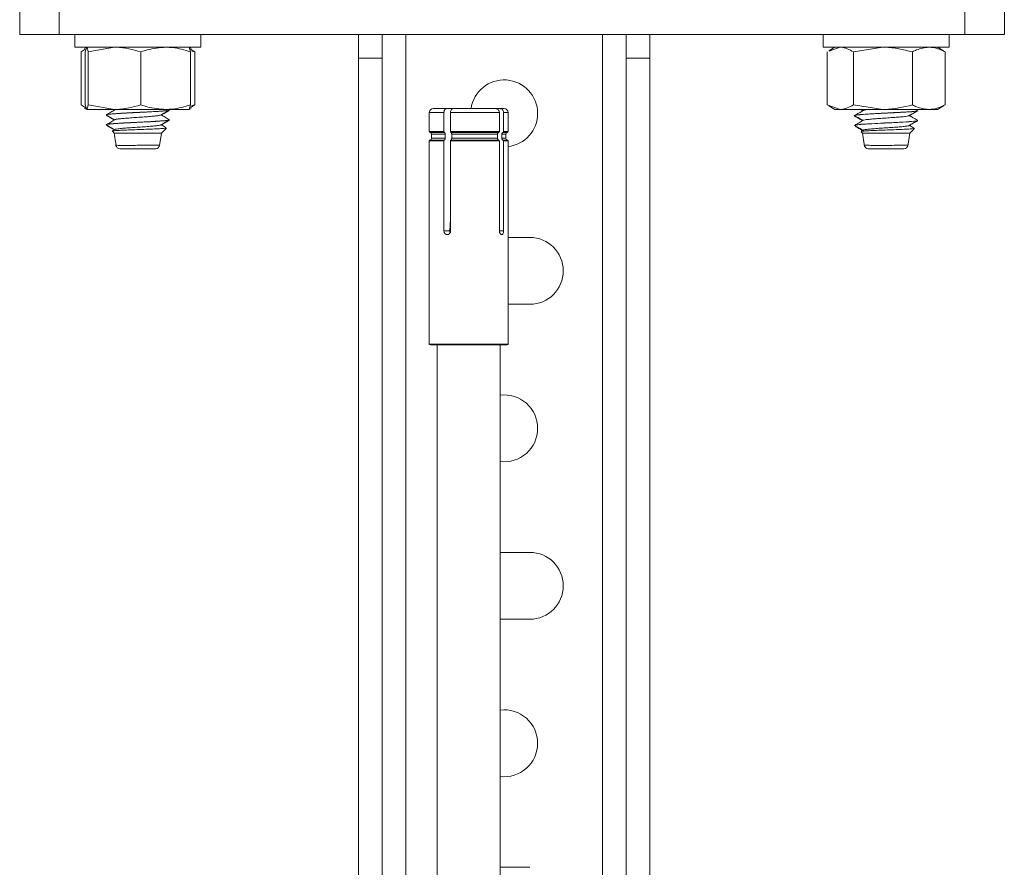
# Model space of a CAD drawing. Header units: millimetres. Extents: x -285 to 376, y -1480 to -23.
# Tile 32 of 38: x 251 to 376, y -213 to -106. Entities that reach past the tile are written whole.
import ezdxf

# ---------------------------------------------------------------- set-up
doc = ezdxf.new("R2010")
doc.units = ezdxf.units.MM

msp = doc.modelspace()

# ---------------------------------------------------------------- linework, layer by layer
at = {"color": 7, "linetype": 'Continuous', "lineweight": 15}
for p, q in [((251.1, -107.59), (251.1, -101.59)), ((256.1, -101.59), (256.1, -107.59)), ((371.1, -107.59), (371.1, -101.59)), ((376.1, -101.59), (376.1, -107.59)), ((256.1, -107.59), (251.1, -107.59)), ((256.1, -107.59), (371.1, -107.59)), ((258.1, -107.59), (258.1, -109.19)), ((274.1, -109.19), (274.1, -107.59)), ((294.1, -110.59), (294.1, -107.59)), ((297.1, -107.59), (297.1, -110.59)), ((328.1, -110.59), (328.1, -107.59)), ((331.1, -107.59), (331.1, -110.59)), ((353.1, -107.59), (353.1, -109.19)), ((369.1, -109.19), (369.1, -107.59)), ((376.1, -107.59), (371.1, -107.59)), ((258.1, -109.19), (261.72, -109.19)), ((258.88, -109.77), (259.4, -109.44)), ((258.88, -109.77), (258.88, -116.51)), ((259.6, -109.19), (259.34, -109.34)), ((259.41, -109.77), (259.6, -109.19)), ((259.41, -109.77), (259.41, -116.51)), ((259.8, -109.77), (263.15, -109.19)), ((259.8, -109.77), (259.8, -116.51)), ((261.72, -109.19), (274.1, -109.19)), ((266.49, -109.77), (266.49, -116.51)), ((272.79, -109.77), (272.59, -109.19)), ((272.85, -109.34), (272.6, -109.19)), ((273.31, -109.77), (272.79, -109.44)), ((272.79, -109.77), (272.79, -116.51)), ((272.94, -109.67), (273.31, -109.77)), ((273.31, -109.77), (273.31, -116.51)), ((353.1, -109.19), (359.73, -109.19)), ((353.61, -109.77), (353.61, -116.51)), ((354.6, -109.19), (353.81, -109.65)), ((353.84, -109.69), (355.27, -109.19)), ((356.94, -109.77), (360.68, -109.19)), ((356.94, -109.77), (356.94, -116.51)), ((359.73, -109.19), (369.1, -109.19)), ((364.43, -109.77), (364.43, -116.51)), ((368.38, -109.65), (367.6, -109.19)), ((368.59, -109.77), (368.35, -109.69)), ((368.59, -109.77), (368.59, -116.51)), ((297.1, -110.59), (294.1, -110.59)), ((294.1, -110.59), (294.1, -395.67)), ((297.1, -110.59), (297.1, -395.67)), ((331.1, -110.59), (328.1, -110.59)), ((328.1, -110.59), (328.1, -395.67)), ((331.1, -110.59), (331.1, -395.67)), ((258.88, -116.51), (259.55, -116.94)), ((259.34, -116.95), (259.6, -117.09)), ((259.41, -116.51), (259.6, -117.09)), ((259.6, -117.09), (263.15, -117.09)), ((259.8, -116.51), (263.15, -117.09)), ((263.15, -117.09), (269.64, -117.09)), ((263.2, -117.14), (263.36, -117.09)), ((269.64, -117.09), (272.59, -117.09)), ((270.1, -117.17), (270.1, -117.16)), ((270.1, -117.2), (270.1, -117.19)), ((272.79, -116.51), (272.59, -117.09)), ((272.6, -117.09), (272.85, -116.95)), ((273.31, -116.51), (272.79, -116.84)), ((272.94, -116.61), (273.31, -116.51)), ((303.1, -117.49), (303.1, -119.9)), ((303.6, -116.99), (305.23, -116.99)), ((304.96, -119.9), (304.96, -117.49)), ((306.07, -116.99), (305.23, -116.99)), ((305.79, -117.49), (305.79, -119.9)), ((306.07, -116.99), (311.57, -116.99)), ((312.11, -116.99), (311.57, -116.99)), ((311.99, -119.9), (311.99, -117.49)), ((312.11, -116.99), (312.6, -116.99)), ((312.53, -117.49), (312.53, -119.9)), ((313.1, -119.9), (313.1, -117.49)), ((353.61, -116.51), (355.27, -117.09)), ((353.81, -116.64), (354.6, -117.09)), ((354.6, -117.09), (355.27, -117.09)), ((355.27, -117.09), (360.68, -117.09)), ((356.94, -116.51), (360.68, -117.09)), ((357.81, -117.09), (358.11, -117.27)), ((357.89, -117.09), (358.15, -117.24)), ((360.68, -117.09), (366.51, -117.09)), ((365.03, -117.2), (364.84, -117.09)), ((365.05, -117.32), (364.99, -117.29)), ((365.1, -117.25), (365.1, -117.24)), ((365.1, -117.29), (365.1, -117.28)), ((366.51, -117.09), (367.6, -117.09)), ((367.6, -117.09), (368.38, -116.64)), ((368.59, -116.51), (368.35, -116.59)), ((262.1, -117.78), (262.1, -117.79)), ((262.1, -117.82), (262.1, -117.83)), ((269.99, -118.47), (270.01, -118.45)), ((270.1, -118.42), (270.1, -118.41)), ((270.1, -118.45), (270.1, -118.44)), ((357.1, -117.86), (357.1, -117.87)), ((357.12, -117.89), (357.1, -117.91)), ((357.1, -117.91), (357.1, -117.92)), ((365.07, -118.53), (365.03, -118.57)), ((365.1, -118.5), (365.1, -118.49)), ((365.1, -118.54), (365.1, -118.53)), ((262.11, -119.09), (262.12, -119.06)), ((262.86, -119.86), (263.1, -120.09)), ((263.19, -119.63), (262.88, -119.82)), ((269.1, -120.09), (269.72, -119.47)), ((311.92, -120), (305.84, -120)), ((357.11, -119.09), (357.14, -119.09)), ((357.14, -119.11), (357.11, -119.09)), ((357.12, -119.12), (357.19, -119.19)), ((357.14, -119.09), (357.22, -119.16)), ((357.22, -119.22), (357.29, -119.29)), ((357.3, -119.27), (357.38, -119.31)), ((358.19, -119.72), (357.91, -119.88)), ((357.92, -119.92), (358.1, -120.09)), ((364.1, -120.09), (364.68, -119.51)), ((263.1, -120.09), (269.1, -120.09)), ((268.85, -121.69), (269.1, -120.09)), ((303.1, -121.09), (303.1, -146.89)), ((303.37, -120.24), (303.37, -120.74)), ((304.96, -132.49), (304.96, -121.09)), ((305.11, -120.24), (305.11, -120.74)), ((305.79, -121.09), (305.79, -132.49)), ((305.84, -120.99), (311.92, -120.99)), ((305.94, -120.74), (305.94, -120.24)), ((311.76, -120.24), (311.76, -120.74)), ((311.99, -132.49), (311.99, -121.09)), ((312.3, -120.74), (312.3, -120.24)), ((312.53, -121.09), (312.53, -132.49)), ((312.82, -120.74), (312.82, -120.24)), ((313.1, -146.89), (313.1, -121.09)), ((358.1, -120.09), (358.34, -121.76)), ((358.1, -120.09), (358.34, -121.79)), ((358.1, -120.09), (364.1, -120.09)), ((363.85, -121.77), (364.1, -120.09)), ((363.85, -121.74), (364.1, -120.09)), ((358.86, -122.09), (358.84, -122.09)), ((363.35, -122.09), (363.34, -122.09)), ((305.79, -131.06), (305.71, -132.49)), ((305.73, -131.49), (305.79, -131.49)), ((315.85, -133.34), (313.1, -133.34)), ((313.1, -141.84), (315.85, -141.84)), ((305.42, -146.99), (303.2, -146.99)), ((304.1, -146.99), (304.1, -442.49)), ((313, -146.99), (305.42, -146.99)), ((312.1, -442.49), (312.1, -146.99)), ((315.85, -173.34), (312.1, -173.34)), ((312.1, -181.84), (315.85, -181.84)), ((315.85, -213.34), (312.1, -213.34))]:
    msp.add_line(p, q, dxfattribs=at)
at = {"color": 7, "linetype": 'Continuous', "lineweight": 0}
for p, q in [((300.1, -107.59), (300.1, -395.67)), ((325.1, -107.59), (325.1, -395.67)), ((304.96, -117.49), (303.1, -117.49)), ((311.99, -117.49), (305.79, -117.49)), ((313.1, -117.49), (312.53, -117.49)), ((303.1, -119.9), (304.96, -119.9)), ((305, -120), (303.17, -120)), ((305.79, -119.9), (311.99, -119.9)), ((313.02, -120), (312.47, -120)), ((312.53, -119.9), (313.1, -119.9)), ((304.96, -121.09), (303.1, -121.09)), ((303.17, -120.99), (305, -120.99)), ((303.37, -120.24), (305.11, -120.24)), ((303.37, -120.74), (305.11, -120.74)), ((311.99, -121.09), (305.79, -121.09)), ((305.94, -120.24), (311.76, -120.24)), ((305.94, -120.74), (311.76, -120.74)), ((312.3, -120.24), (312.82, -120.24)), ((312.3, -120.74), (312.82, -120.74)), ((312.47, -120.99), (313.02, -120.99)), ((313.1, -121.09), (312.53, -121.09)), ((305.71, -132.49), (304.96, -132.49)), ((305.79, -131.72), (305.72, -131.72)), ((312.53, -132.49), (311.99, -132.49)), ((303.1, -146.89), (305.36, -146.89)), ((305.36, -146.89), (313.1, -146.89))]:
    msp.add_line(p, q, dxfattribs=at)
at = {"color": 7, "linetype": 'Continuous', "lineweight": 15, "flags": 128}
msp.add_lwpolyline([(365.05, -118.49), (365.04, -118.52), (364.75, -118.57), (364.04, -118.64), (363.16, -118.69), (362.11, -118.75), (360.9, -118.81), (359.87, -118.86), (358.71, -118.93), (357.9, -118.98), (357.4, -119.03), (357.11, -119.09), (357.11, -119.09)], dxfattribs=at)
at = {"color": 7, "linetype": 'Continuous', "lineweight": 15}
for centre, radius, start, end in [((312.6, -117.59), 4.25, 0, 171.8841), ((303.6, -117.49), 0.5, 90, 180), ((312.6, -117.49), 0.5, 0, 90), ((312.6, -117.59), 4.25, 276.7563, 0), ((303.2, -119.9), 0.1, 180, 257.6369), ((303.12, -120.24), 0.25, 0, 77.6369), ((313.07, -120.24), 0.25, 102.3631, 180), ((313, -119.9), 0.1, 282.3631, 0), ((303.2, -121.09), 0.1, 102.3631, 180), ((303.12, -120.74), 0.25, 282.3631, 0), ((313.07, -120.74), 0.25, 180, 257.6369), ((313, -121.09), 0.1, 0, 77.6369), ((263.81, -121.59), 0.5, 185.6273, 270.0036), ((263.82, -121.59), 0.5, 185.4068, 270.0247), ((268.35, -121.59), 0.5, 270, 357.0412), ((268.36, -121.59), 0.5, 269.9874, 356.443), ((358.83, -121.59), 0.5, 184.1985, 270.0029), ((358.84, -121.59), 0.5, 183.7096, 270.0091), ((363.35, -121.59), 0.5, 269.9743, 355.9238), ((363.36, -121.59), 0.5, 269.9889, 355.8133), ((315.85, -137.59), 4.25, 270, 90), ((303.2, -146.89), 0.1, 180, 270), ((313, -146.89), 0.1, 270, 0), ((312.6, -157.59), 4.25, 0, 96.7563), ((312.6, -157.59), 4.25, 263.2437, 0), ((315.85, -177.59), 4.25, 270, 90), ((312.6, -197.59), 4.25, 0, 96.7563), ((312.6, -197.59), 4.25, 263.2437, 0)]:
    msp.add_arc(centre, radius, start, end, dxfattribs=at)
for points, knots in [([(259.6, -109.19), (259.61, -109.19), (259.68, -109.2), (259.74, -109.5), (259.8, -109.77)], [0, 0, 0, 0, 0.0702145, 1, 1, 1, 1]), ([(263.15, -109.19), (263.23, -109.19), (264.36, -109.2), (265.47, -109.5), (266.49, -109.77)], [0, 0, 0, 0, 0.070216, 1, 1, 1, 1]), ([(266.49, -109.77), (266.76, -109.69), (267.78, -109.35), (268.85, -109.26), (269.64, -109.19)], [0, 0, 0, 0, 0.257552, 1, 1, 1, 1]), ([(269.64, -109.19), (269.93, -109.2), (270.99, -109.23), (272.03, -109.55), (272.79, -109.77)], [0, 0, 0, 0, 0.268633, 1, 1, 1, 1]), ([(355.27, -109.19), (355.31, -109.19), (355.87, -109.2), (356.42, -109.5), (356.94, -109.77)], [0, 0, 0, 0, 0.070215, 1, 1, 1, 1]), ([(360.68, -109.19), (360.77, -109.19), (362.04, -109.2), (363.28, -109.5), (364.43, -109.77)], [0, 0, 0, 0, 0.070215, 1, 1, 1, 1]), ([(364.43, -109.77), (364.6, -109.69), (365.28, -109.35), (365.98, -109.26), (366.51, -109.19)], [0, 0, 0, 0, 0.257551, 1, 1, 1, 1]), ([(366.51, -109.19), (366.7, -109.2), (367.4, -109.23), (368.08, -109.55), (368.59, -109.77)], [0, 0, 0, 0, 0.268633, 1, 1, 1, 1]), ([(259.6, -117.09), (259.61, -117.09), (259.68, -117.08), (259.74, -116.79), (259.8, -116.51)], [0, 0, 0, 0, 0.070215, 1, 1, 1, 1]), ([(262.2, -117.81), (262.16, -117.8), (261.95, -117.75), (262.57, -117.69), (263.81, -117.59), (265.46, -117.51), (267.33, -117.42), (269, -117.32), (269.96, -117.25), (269.98, -117.2), (269.98, -117.19)], [0, 0, 0, 0, 0.041594, 0.203711, 0.342569, 0.481295, 0.619382, 0.783296, 0.945241, 1, 1, 1, 1]), ([(269.81, -117.22), (269.77, -117.23), (269.65, -117.26), (269.25, -117.29), (268.74, -117.33), (268.06, -117.37), (267.33, -117.41), (266.79, -117.43), (266.63, -117.44), (266.57, -117.44), (266.56, -117.44), (266.56, -117.44), (266.56, -117.44), (266.56, -117.44), (266.56, -117.44), (266.56, -117.44), (266.56, -117.44), (266.56, -117.44), (266.55, -117.44), (266.54, -117.45), (266.42, -117.45), (265.79, -117.48), (264.79, -117.53), (263.75, -117.59), (262.89, -117.65), (262.33, -117.71), (262.11, -117.75), (262.1, -117.77), (262.1, -117.78)], [0, 0, 0, 0, 0.045794, 0.12959, 0.172523, 0.246967, 0.356163, 0.381755, 0.394552, 0.397751, 0.398151, 0.398251, 0.398276, 0.398289, 0.398291, 0.398292, 0.398303, 0.398348, 0.398531, 0.39892, 0.400776, 0.432857, 0.566794, 0.666966, 0.748025, 0.877023, 0.963895, 1, 1, 1, 1]), ([(263.19, -117.13), (263.01, -117.24), (262.66, -117.45), (262.3, -117.66), (262.11, -117.76)], [0, 0, 0, 0, 0.499672, 1, 1, 1, 1]), ([(263.15, -117.09), (263.23, -117.09), (264.36, -117.08), (265.47, -116.79), (266.49, -116.51)], [0, 0, 0, 0, 0.070216, 1, 1, 1, 1]), ([(266.49, -116.51), (266.76, -116.6), (267.78, -116.94), (268.85, -117.03), (269.64, -117.09)], [0, 0, 0, 0, 0.257552, 1, 1, 1, 1]), ([(268.99, -117.81), (269.17, -117.71), (269.51, -117.51), (269.86, -117.31), (270.02, -117.22)], [0, 0, 0, 0, 0.523054, 1, 1, 1, 1]), ([(269.07, -117.8), (269.23, -117.71), (269.57, -117.52), (269.9, -117.33), (270.08, -117.22)], [0, 0, 0, 0, 0.4645044, 1, 1, 1, 1]), ([(269.64, -117.09), (269.93, -117.08), (270.99, -117.05), (272.03, -116.74), (272.79, -116.51)], [0, 0, 0, 0, 0.268633, 1, 1, 1, 1]), ([(305.23, -116.99), (305.2, -117), (305.14, -117.01), (305.06, -117.1), (304.99, -117.23), (304.96, -117.37), (304.96, -117.46), (304.96, -117.49)], [0, 0, 0, 0, 0.21627, 0.432546, 0.648099, 0.862507, 1, 1, 1, 1]), ([(305.79, -117.49), (305.8, -117.44), (305.8, -117.33), (305.85, -117.18), (305.92, -117.06), (306, -117), (306.05, -117), (306.07, -116.99)], [0, 0, 0, 0, 0.213263, 0.426494, 0.640204, 0.854913, 1, 1, 1, 1]), ([(311.57, -116.99), (311.61, -117), (311.71, -117.01), (311.84, -117.1), (311.93, -117.23), (311.98, -117.37), (311.98, -117.46), (311.99, -117.49)], [0, 0, 0, 0, 0.216248, 0.432516, 0.648102, 0.862509, 1, 1, 1, 1]), ([(312.53, -117.49), (312.53, -117.44), (312.52, -117.33), (312.45, -117.18), (312.34, -117.06), (312.22, -117), (312.14, -117), (312.11, -116.99)], [0, 0, 0, 0, 0.21326, 0.426507, 0.64019, 0.854921, 1, 1, 1, 1]), ([(355.27, -117.09), (355.31, -117.09), (355.87, -117.08), (356.42, -116.79), (356.94, -116.51)], [0, 0, 0, 0, 0.070215, 1, 1, 1, 1]), ([(357.15, -117.89), (357.13, -117.89), (356.93, -117.85), (357.4, -117.78), (358.64, -117.69), (360.37, -117.59), (362.13, -117.51), (363.77, -117.42), (364.94, -117.33), (364.98, -117.27), (365, -117.25)], [0, 0, 0, 0, 0.01587, 0.172883, 0.327993, 0.46085, 0.593579, 0.725697, 0.882526, 1, 1, 1, 1]), ([(358.19, -117.22), (358.01, -117.33), (357.65, -117.54), (357.29, -117.74), (357.11, -117.85)], [0, 0, 0, 0, 0.499713, 1, 1, 1, 1]), ([(365.06, -117.24), (365.07, -117.24), (365.13, -117.26), (364.97, -117.29), (364.72, -117.33), (364.3, -117.37), (363.74, -117.41), (363.29, -117.43), (363.16, -117.44), (363.11, -117.44), (363.09, -117.44), (363.09, -117.44), (363.09, -117.44), (363.09, -117.44), (363.09, -117.44), (363.09, -117.44), (363.09, -117.44), (363.09, -117.44), (363.09, -117.44), (363.08, -117.45), (362.97, -117.45), (362.41, -117.48), (361.42, -117.53), (360.24, -117.59), (359.14, -117.65), (358.24, -117.71), (357.67, -117.75), (357.35, -117.79), (357.13, -117.82), (357.14, -117.85), (357.14, -117.86)], [0, 0, 0, 0, 0.019538, 0.094256, 0.132539, 0.198919, 0.296286, 0.319105, 0.330517, 0.33337, 0.333726, 0.333815, 0.333837, 0.333849, 0.333851, 0.333852, 0.333862, 0.333901, 0.334065, 0.334412, 0.336067, 0.364672, 0.484101, 0.573421, 0.6457, 0.760724, 0.838185, 0.874872, 0.93716, 1, 1, 1, 1]), ([(358.22, -117.22), (358.22, -117.21), (358.23, -117.19), (358.48, -117.14), (358.82, -117.11), (358.97, -117.09)], [0, 0, 0, 0, 0.171077, 0.643159, 1, 1, 1, 1]), ([(360.68, -117.09), (360.77, -117.09), (362.04, -117.08), (363.28, -116.79), (364.43, -116.51)], [0, 0, 0, 0, 0.070215, 1, 1, 1, 1]), ([(364.02, -117.87), (364.2, -117.77), (364.56, -117.56), (364.92, -117.35), (365.1, -117.25)], [0, 0, 0, 0, 0.499909, 1, 1, 1, 1]), ([(364.04, -117.87), (364.21, -117.78), (364.55, -117.58), (364.89, -117.38), (365.07, -117.27)], [0, 0, 0, 0, 0.482952, 1, 1, 1, 1]), ([(364.43, -116.51), (364.6, -116.6), (365.28, -116.94), (365.98, -117.03), (366.51, -117.09)], [0, 0, 0, 0, 0.257551, 1, 1, 1, 1]), ([(366.51, -117.09), (366.7, -117.08), (367.4, -117.05), (368.08, -116.74), (368.59, -116.51)], [0, 0, 0, 0, 0.2686334, 1, 1, 1, 1]), ([(262.11, -119.05), (262.11, -119.05), (262.01, -119.02), (262.27, -118.97), (263.2, -118.88), (264.78, -118.79), (266.75, -118.7), (268.59, -118.6), (269.72, -118.51), (270.19, -118.45), (270.07, -118.42), (270.06, -118.42)], [0, 0, 0, 0, 0.002903, 0.135662, 0.270649, 0.403324, 0.561383, 0.718553, 0.851568, 0.986383, 1, 1, 1, 1]), ([(262.11, -117.8), (262.29, -117.91), (262.63, -118.11), (262.98, -118.31), (263.15, -118.41)], [0, 0, 0, 0, 0.517843, 1, 1, 1, 1]), ([(262.11, -117.85), (262.29, -117.95), (262.63, -118.15), (262.96, -118.34), (263.12, -118.43)], [0, 0, 0, 0, 0.537994, 1, 1, 1, 1]), ([(263.19, -118.38), (263.01, -118.49), (262.66, -118.7), (262.3, -118.91), (262.11, -119.01)], [0, 0, 0, 0, 0.499672, 1, 1, 1, 1]), ([(270.08, -118.39), (270.08, -118.39), (270.17, -118.42), (269.99, -118.46), (269.53, -118.52), (268.78, -118.57), (267.8, -118.63), (266.64, -118.69), (265.46, -118.75), (264.36, -118.81), (263.36, -118.86), (262.62, -118.92), (262.2, -118.97), (262.16, -119), (262.15, -119.01)], [0, 0, 0, 0, 0.005785, 0.110993, 0.203857, 0.287167, 0.390434, 0.482784, 0.574687, 0.672828, 0.757055, 0.862535, 0.955675, 1, 1, 1, 1]), ([(263.22, -118.39), (263.25, -118.37), (263.31, -118.34), (263.71, -118.28), (264.33, -118.22), (265.13, -118.17), (266.01, -118.1), (266.9, -118.05), (267.72, -117.98), (268.38, -117.92), (268.84, -117.87), (268.93, -117.83), (268.97, -117.81)], [0, 0, 0, 0, 0.069894, 0.176049, 0.281663, 0.386056, 0.492588, 0.596896, 0.702619, 0.808697, 0.912775, 1, 1, 1, 1]), ([(268.99, -119.06), (269.17, -118.96), (269.53, -118.75), (269.89, -118.54), (270.07, -118.44)], [0, 0, 0, 0, 0.49971, 1, 1, 1, 1]), ([(270.09, -118.39), (269.91, -118.29), (269.56, -118.09), (269.21, -117.88), (269.04, -117.79)], [0, 0, 0, 0, 0.515653, 1, 1, 1, 1]), ([(269.07, -119.05), (269.23, -118.96), (269.55, -118.78), (269.86, -118.6), (270.03, -118.5)], [0, 0, 0, 0, 0.490981, 1, 1, 1, 1]), ([(357.11, -117.93), (357.29, -118.04), (357.62, -118.23), (357.96, -118.43), (358.11, -118.52)], [0, 0, 0, 0, 0.538124, 1, 1, 1, 1]), ([(358.19, -118.47), (358.01, -118.58), (357.65, -118.79), (357.29, -118.99), (357.11, -119.1)], [0, 0, 0, 0, 0.499712, 1, 1, 1, 1]), ([(357.12, -117.89), (357.3, -118), (357.64, -118.2), (357.99, -118.4), (358.15, -118.49)], [0, 0, 0, 0, 0.522064, 1, 1, 1, 1]), ([(357.14, -119.09), (357.19, -119.08), (357.36, -119.04), (358.14, -118.97), (359.6, -118.88), (361.44, -118.79), (363.35, -118.7), (364.64, -118.6), (365.17, -118.54), (365.06, -118.5), (365.05, -118.5)], [0, 0, 0, 0, 0.066758, 0.209108, 0.353848, 0.496109, 0.665587, 0.834112, 0.976738, 1, 1, 1, 1]), ([(358.2, -118.47), (358.19, -118.47), (358.18, -118.45), (358.42, -118.4), (358.89, -118.35), (359.59, -118.28), (360.42, -118.22), (361.32, -118.17), (362.19, -118.1), (362.97, -118.05), (363.57, -117.98), (363.95, -117.92), (363.99, -117.89), (364.01, -117.87)], [0, 0, 0, 0, 0.00842, 0.109894, 0.209091, 0.310299, 0.410993, 0.510523, 0.612091, 0.711539, 0.812336, 0.913472, 1, 1, 1, 1]), ([(364.02, -119.12), (364.2, -119.02), (364.56, -118.81), (364.92, -118.6), (365.1, -118.5)], [0, 0, 0, 0, 0.499909, 1, 1, 1, 1]), ([(365.03, -118.45), (364.85, -118.35), (364.52, -118.15), (364.18, -117.96), (364.03, -117.87)], [0, 0, 0, 0, 0.53512, 1, 1, 1, 1]), ([(364.04, -119.12), (364.21, -119.03), (364.55, -118.83), (364.89, -118.63), (365.07, -118.52)], [0, 0, 0, 0, 0.482951, 1, 1, 1, 1]), ([(262.11, -119.05), (262.29, -119.16), (262.63, -119.36), (262.98, -119.56), (263.15, -119.66)], [0, 0, 0, 0, 0.517843, 1, 1, 1, 1]), ([(262.11, -119.1), (262.29, -119.2), (262.63, -119.4), (262.96, -119.59), (263.12, -119.68)], [0, 0, 0, 0, 0.537994, 1, 1, 1, 1]), ([(262.87, -119.85), (262.86, -119.84), (262.79, -119.83), (263, -119.8), (263.51, -119.76), (264.36, -119.72), (265.42, -119.67), (266.58, -119.63), (267.71, -119.59), (268.7, -119.55), (269.39, -119.51), (269.74, -119.47), (269.7, -119.45), (269.7, -119.45)], [0, 0, 0, 0, 0.013318, 0.113708, 0.215616, 0.319108, 0.422971, 0.529546, 0.636065, 0.745037, 0.854676, 0.965577, 1, 1, 1, 1]), ([(263.22, -119.64), (263.23, -119.63), (263.26, -119.6), (263.57, -119.55), (264.14, -119.49), (264.9, -119.43), (265.77, -119.37), (266.66, -119.31), (267.51, -119.25), (268.23, -119.19), (268.73, -119.13), (268.98, -119.09), (268.98, -119.07), (268.98, -119.06)], [0, 0, 0, 0, 0.040981, 0.146723, 0.253263, 0.357566, 0.464232, 0.569679, 0.674769, 0.781532, 0.885904, 0.992259, 1, 1, 1, 1]), ([(269.7, -119.42), (269.65, -119.39), (269.43, -119.26), (269.21, -119.13), (269.04, -119.04)], [0, 0, 0, 0, 0.2316, 1, 1, 1, 1]), ([(304.96, -119.9), (304.96, -119.91), (304.96, -119.94), (304.97, -119.96), (304.98, -119.99), (304.99, -120), (305, -120)], [0, 0, 0, 0, 0.247531, 0.495087, 0.743065, 1, 1, 1, 1]), ([(305, -120), (305, -120), (305.02, -120.01), (305.05, -120.03), (305.08, -120.08), (305.1, -120.14), (305.11, -120.2), (305.11, -120.23), (305.11, -120.24)], [0, 0, 0, 0, 0.009914, 0.260643, 0.510903, 0.668394, 0.915443, 1, 1, 1, 1]), ([(305.84, -120), (305.83, -120), (305.82, -119.99), (305.8, -119.97), (305.79, -119.94), (305.79, -119.91), (305.79, -119.9)], [0, 0, 0, 0, 0.250185, 0.500297, 0.749642, 1, 1, 1, 1]), ([(305.94, -120.24), (305.94, -120.22), (305.94, -120.19), (305.93, -120.12), (305.91, -120.06), (305.87, -120.02), (305.85, -120), (305.84, -120)], [0, 0, 0, 0, 0.179423, 0.331949, 0.580459, 0.828972, 1, 1, 1, 1]), ([(311.92, -120), (311.92, -120), (311.9, -120.01), (311.86, -120.03), (311.81, -120.07), (311.77, -120.15), (311.76, -120.21), (311.76, -120.24), (311.76, -120.24)], [0, 0, 0, 0, 0.055876, 0.214589, 0.463575, 0.712625, 0.960687, 1, 1, 1, 1]), ([(311.99, -119.9), (311.99, -119.91), (311.98, -119.94), (311.97, -119.96), (311.95, -119.99), (311.93, -120), (311.92, -120)], [0, 0, 0, 0, 0.2475287, 0.4949974, 0.7430627, 1, 1, 1, 1]), ([(312.3, -120.24), (312.3, -120.23), (312.31, -120.18), (312.33, -120.12), (312.37, -120.06), (312.41, -120.02), (312.45, -120.01), (312.47, -120)], [0, 0, 0, 0, 0.137937, 0.384699, 0.631938, 0.785905, 1, 1, 1, 1]), ([(312.47, -120), (312.48, -120), (312.49, -119.99), (312.52, -119.97), (312.53, -119.94), (312.53, -119.91), (312.53, -119.9)], [0, 0, 0, 0, 0.25021, 0.500359, 0.749665, 1, 1, 1, 1]), ([(357.12, -119.14), (357.3, -119.25), (357.64, -119.45), (357.99, -119.65), (358.15, -119.74)], [0, 0, 0, 0, 0.522063, 1, 1, 1, 1]), ([(357.37, -119.34), (357.46, -119.39), (357.71, -119.53), (357.96, -119.68), (358.11, -119.77)], [0, 0, 0, 0, 0.373857, 1, 1, 1, 1]), ([(357.94, -119.9), (357.92, -119.89), (357.86, -119.87), (358.13, -119.84), (358.72, -119.8), (359.6, -119.76), (360.68, -119.72), (361.83, -119.67), (362.92, -119.63), (363.85, -119.59), (364.45, -119.55), (364.72, -119.52), (364.68, -119.5), (364.67, -119.5)], [0, 0, 0, 0, 0.035014, 0.136505, 0.238395, 0.341825, 0.446864, 0.552279, 0.660446, 0.768557, 0.879157, 0.990434, 1, 1, 1, 1]), ([(358.2, -119.72), (358.24, -119.71), (358.31, -119.67), (358.74, -119.61), (359.38, -119.55), (360.19, -119.49), (361.07, -119.43), (361.96, -119.37), (362.77, -119.31), (363.43, -119.25), (363.85, -119.19), (364.04, -119.15), (364.01, -119.13), (364.01, -119.12)], [0, 0, 0, 0, 0.084381, 0.184041, 0.284581, 0.385878, 0.48505, 0.586467, 0.686727, 0.786645, 0.888156, 0.987393, 1, 1, 1, 1]), ([(364.61, -119.46), (364.57, -119.43), (364.38, -119.32), (364.18, -119.21), (364.03, -119.12)], [0, 0, 0, 0, 0.204965, 1, 1, 1, 1]), ([(263.1, -120.09), (263.16, -120.46), (263.25, -121.03), (263.31, -121.61), (263.33, -121.82)], [0, 0, 0, 0, 0.636721, 1, 1, 1, 1]), ([(305, -120.99), (304.99, -120.99), (304.98, -121), (304.97, -121.02), (304.96, -121.05), (304.96, -121.07), (304.96, -121.09)], [0, 0, 0, 0, 0.250027, 0.500285, 0.749637, 1, 1, 1, 1]), ([(305.11, -120.74), (305.11, -120.76), (305.1, -120.8), (305.09, -120.86), (305.07, -120.92), (305.03, -120.97), (305.01, -120.98), (305, -120.99)], [0, 0, 0, 0, 0.179422, 0.331948, 0.580456, 0.828905, 1, 1, 1, 1]), ([(305.79, -121.09), (305.79, -121.07), (305.79, -121.05), (305.8, -121.02), (305.82, -121), (305.83, -120.99), (305.84, -120.99)], [0, 0, 0, 0, 0.247511, 0.494968, 0.743075, 1, 1, 1, 1]), ([(305.84, -120.99), (305.84, -120.99), (305.85, -120.98), (305.88, -120.96), (305.91, -120.91), (305.93, -120.84), (305.94, -120.79), (305.94, -120.75), (305.94, -120.74)], [0, 0, 0, 0, 0.009916, 0.260647, 0.510903, 0.668394, 0.915443, 1, 1, 1, 1]), ([(311.76, -120.74), (311.76, -120.76), (311.76, -120.8), (311.78, -120.87), (311.82, -120.93), (311.87, -120.97), (311.9, -120.98), (311.92, -120.99)], [0, 0, 0, 0, 0.13793, 0.384672, 0.631938, 0.785907, 1, 1, 1, 1]), ([(311.92, -120.99), (311.93, -120.99), (311.95, -121), (311.97, -121.02), (311.98, -121.05), (311.99, -121.07), (311.99, -121.09)], [0, 0, 0, 0, 0.250107, 0.500283, 0.749666, 1, 1, 1, 1]), ([(312.47, -120.99), (312.46, -120.99), (312.44, -120.98), (312.4, -120.96), (312.35, -120.91), (312.31, -120.84), (312.3, -120.78), (312.3, -120.75), (312.3, -120.74)], [0, 0, 0, 0, 0.055872, 0.214591, 0.463585, 0.712615, 0.960686, 1, 1, 1, 1]), ([(312.53, -121.09), (312.53, -121.07), (312.53, -121.05), (312.52, -121.02), (312.5, -121), (312.48, -120.99), (312.47, -120.99)], [0, 0, 0, 0, 0.247499, 0.495018, 0.743061, 1, 1, 1, 1]), ([(268.33, -122.09), (268.34, -122.09), (268.36, -122.09), (268.27, -122.09), (268.02, -122.09), (267.48, -122.09), (266.78, -122.09), (266, -122.09), (265.32, -122.09), (264.71, -122.09), (264.21, -122.09), (263.86, -122.09), (263.83, -122.09), (263.81, -122.09)], [0, 0, 0, 0, 0.0221848, 0.0757305, 0.1839759, 0.2927036, 0.4008132, 0.5074774, 0.6126734, 0.6860817, 0.790746, 0.8954201, 1, 1, 1, 1]), ([(363.32, -122.09), (363.33, -122.09), (363.34, -122.09), (363.09, -122.09), (362.61, -122.09), (361.94, -122.09), (361.25, -122.09), (360.57, -122.09), (359.92, -122.09), (359.33, -122.09), (358.96, -122.09), (358.8, -122.09), (358.84, -122.09), (358.84, -122.09)], [0, 0, 0, 0, 0.054829, 0.165106, 0.274755, 0.382938, 0.489634, 0.564088, 0.670244, 0.776409, 0.882478, 0.989452, 1, 1, 1, 1]), ([(305.79, -132.49), (305.79, -132.55), (305.78, -132.66), (305.7, -132.81), (305.59, -132.92), (305.46, -132.99), (305.31, -133), (305.18, -132.95), (305.07, -132.85), (304.99, -132.71), (304.96, -132.59), (304.96, -132.51), (304.96, -132.49)], [0, 0, 0, 0, 0.107005, 0.213999, 0.321329, 0.428879, 0.53607, 0.642871, 0.749873, 0.85734, 0.964821, 1, 1, 1, 1]), ([(305.71, -132.49), (305.71, -132.55), (305.71, -132.63), (305.73, -132.7), (305.74, -132.71)], [0, 0, 0, 0, 0.7334784, 1, 1, 1, 1]), ([(312.53, -132.49), (312.53, -132.55), (312.53, -132.66), (312.49, -132.81), (312.42, -132.92), (312.34, -132.99), (312.25, -133), (312.16, -132.95), (312.07, -132.85), (312.01, -132.71), (311.99, -132.59), (311.99, -132.51), (311.99, -132.49)], [0, 0, 0, 0, 0.107005, 0.213996, 0.321332, 0.428873, 0.536071, 0.642876, 0.749869, 0.857337, 0.964822, 1, 1, 1, 1])]:
    msp.add_open_spline(points, degree=3, knots=knots, dxfattribs=at)
at = {"color": 7, "linetype": 'Continuous', "lineweight": 0}
for points, knots in [([(263.33, -121.64), (263.35, -121.64), (263.38, -121.65), (263.81, -121.65), (264.41, -121.66), (265.15, -121.65), (265.99, -121.65), (266.93, -121.64), (267.79, -121.63), (268.45, -121.62), (268.75, -121.62), (268.87, -121.62), (268.83, -121.62), (268.82, -121.62)], [0, 0, 0, 0, 0.092848, 0.197952, 0.302999, 0.376661, 0.482293, 0.589312, 0.697552, 0.806178, 0.914221, 0.967685, 1, 1, 1, 1]), ([(358.35, -121.63), (358.34, -121.63), (358.29, -121.63), (358.49, -121.64), (358.94, -121.65), (359.66, -121.65), (360.45, -121.66), (361.29, -121.65), (362.12, -121.65), (362.94, -121.64), (363.53, -121.63), (363.84, -121.62), (363.82, -121.62), (363.81, -121.62)], [0, 0, 0, 0, 0.012486, 0.11896, 0.224768, 0.330805, 0.436784, 0.511101, 0.61767, 0.725639, 0.834839, 0.94443, 1, 1, 1, 1])]:
    msp.add_open_spline(points, degree=3, knots=knots, dxfattribs=at)

doc.saveas('drawing.dxf')
